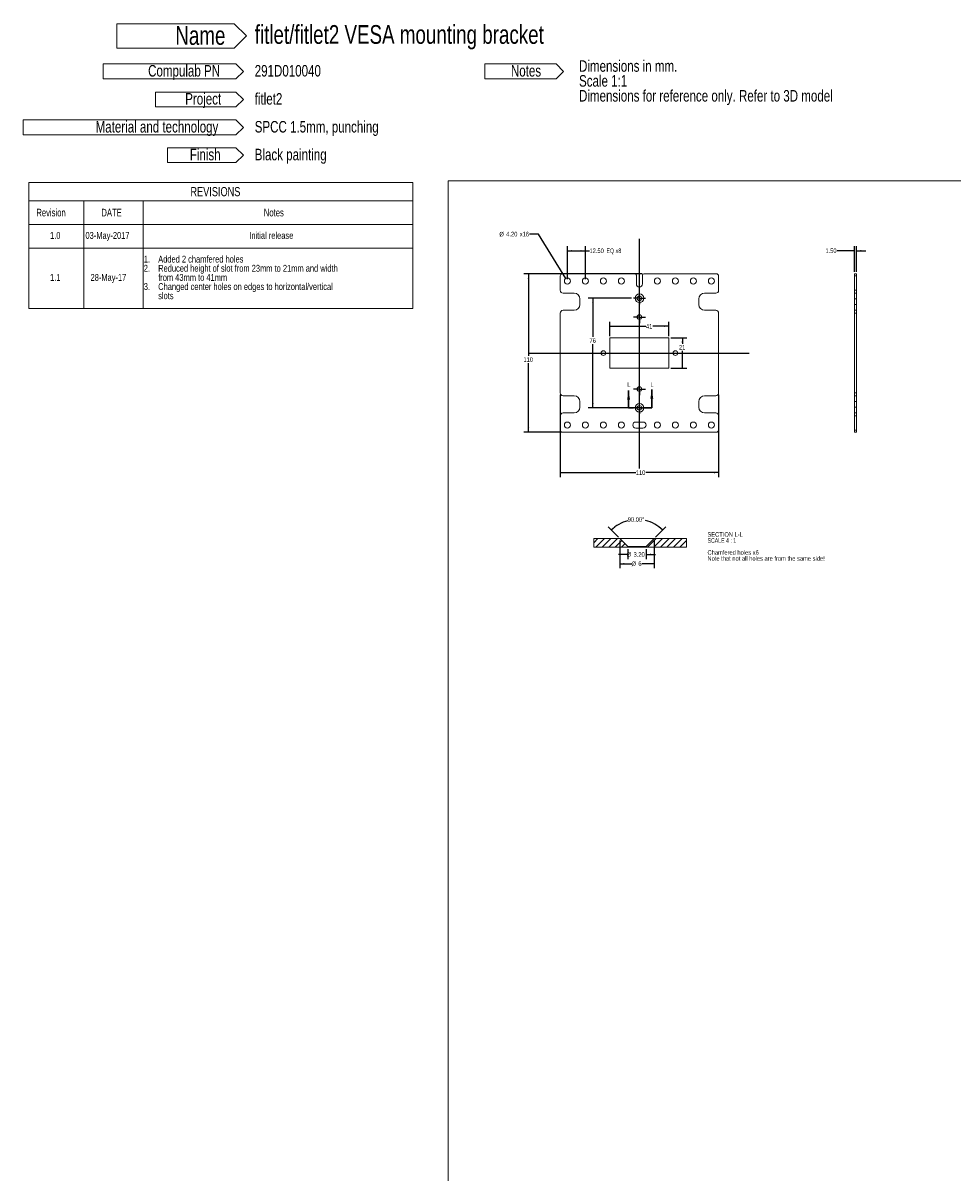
# Model space of a CAD drawing. Header units: millimetres. Extents: x 18 to 1161, y 25 to 831.
# Tile 1 of 2: x 18 to 664, y 25 to 829. Entities that reach past the tile are written whole.
import ezdxf

# ---------------------------------------------------------------- set-up
doc = ezdxf.new("R2010")
doc.units = ezdxf.units.MM
doc.linetypes.add('PHANTOM', pattern=[12.7, 6.35, -1.27, 1.27, -1.27, 1.27, -1.27])
doc.layers.add('DIM', color=1, linetype='Continuous')
doc.styles.add('SLDTEXTSTYLE0', font='TXT', dxfattribs={"width": 0.75})
doc.styles.add('SLDTEXTSTYLE1', font='TXT', dxfattribs={"width": 0.7})
doc.styles.add('SLDTEXTSTYLE2', font='TXT', dxfattribs={"width": 0.681818})
doc.dimstyles.new('SLDDIMSTYLE0', dxfattribs={"dimtxt": 3.175, "dimasz": 3.302, "dimexe": 0, "dimexo": 0.0625, "dimgap": 0.79375, "dimtad": 0, "dimtih": 1, "dimtoh": 1, "dimrnd": 1e-09, "dimzin": 4, "dimdsep": 46, "dimtxsty": 'SLDTEXTSTYLE0', "dimsah": 1, "dimcen": 0, "dimadec": 0, "dimazin": 1, "dimtfac": 1, "dimtofl": 0, "dimtmove": 0, "dimatfit": 3, "dimfxl": 1, "dimfrac": 2, "dimtolj": 1, "dimtzin": 12, "dimarcsym": 0})
doc.dimstyles.new('SLDDIMSTYLE1', dxfattribs={"dimtxt": 3.175, "dimasz": 3.302, "dimexe": 0, "dimexo": 0.0625, "dimgap": 0.79375, "dimtad": 0, "dimtih": 1, "dimtoh": 1, "dimrnd": 1e-09, "dimzin": 12, "dimdsep": 46, "dimtxsty": 'SLDTEXTSTYLE0', "dimsah": 1, "dimcen": 0.09, "dimadec": 0, "dimazin": 3, "dimtfac": 1, "dimtofl": 0, "dimtmove": 0, "dimatfit": 3, "dimfxl": 1, "dimfrac": 2, "dimtolj": 1, "dimtzin": 12, "dimarcsym": 0})
doc.dimstyles.new('SLDDIMSTYLE2', dxfattribs={"dimtxt": 3.175, "dimasz": 3.302, "dimexe": 0, "dimexo": 0.0625, "dimgap": 0.79375, "dimtad": 0, "dimtih": 1, "dimtoh": 1, "dimrnd": 1e-09, "dimzin": 4, "dimdsep": 46, "dimtxsty": 'SLDTEXTSTYLE0', "dimsah": 1, "dimcen": 0.09, "dimadec": 0, "dimazin": 1, "dimtfac": 1, "dimtofl": 0, "dimtmove": 0, "dimatfit": 3, "dimfxl": 1, "dimfrac": 2, "dimtolj": 1, "dimtzin": 12, "dimarcsym": 0})
doc.dimstyles.new('SLDDIMSTYLE3', dxfattribs={"dimtxt": 3.175, "dimasz": 3.302, "dimexe": 0, "dimexo": 0.0625, "dimgap": 0.79375, "dimtad": 0, "dimtih": 1, "dimtoh": 1, "dimrnd": 1e-09, "dimzin": 4, "dimdsep": 46, "dimtxsty": 'SLDTEXTSTYLE0', "dimsah": 1, "dimcen": 0.09, "dimadec": 0, "dimazin": 1, "dimtfac": 1, "dimtmove": 0, "dimatfit": 0, "dimfxl": 1, "dimfrac": 2, "dimtolj": 1, "dimtzin": 12, "dimarcsym": 0})
doc.dimstyles.new('SLDDIMSTYLE4', dxfattribs={"dimtxt": 3.175, "dimasz": 3.302, "dimexe": 0, "dimexo": 0.0625, "dimgap": 0.79375, "dimtad": 0, "dimtih": 1, "dimtoh": 1, "dimdec": 4, "dimlfac": 0.25, "dimzin": 4, "dimdsep": 46, "dimtxsty": 'SLDTEXTSTYLE0', "dimsah": 1, "dimcen": 0.09, "dimazin": 1, "dimtfac": 1, "dimtofl": 0, "dimtmove": 0, "dimatfit": 3, "dimfxl": 1, "dimfrac": 2, "dimtolj": 1, "dimtzin": 12, "dimarcsym": 0})
doc.dimstyles.new('SLDDIMSTYLE5', dxfattribs={"dimtxt": 3.175, "dimasz": 3.302, "dimexe": 0, "dimexo": 0.0625, "dimgap": 0.79375, "dimtad": 0, "dimtih": 1, "dimtoh": 1, "dimlfac": 0.25, "dimrnd": 1e-09, "dimzin": 4, "dimdsep": 46, "dimtxsty": 'SLDTEXTSTYLE0', "dimsah": 1, "dimcen": 0.09, "dimadec": 0, "dimazin": 1, "dimtfac": 1, "dimtmove": 0, "dimatfit": 0, "dimfxl": 1, "dimfrac": 2, "dimtolj": 1, "dimtzin": 12, "dimarcsym": 0})
doc.dimstyles.new('SLDDIMSTYLE6', dxfattribs={"dimtxt": 3.175, "dimasz": 3.302, "dimexe": 0, "dimexo": 0.0625, "dimgap": 0.79375, "dimtad": 0, "dimtih": 1, "dimtoh": 1, "dimlfac": 0.25, "dimrnd": 1e-09, "dimzin": 12, "dimdsep": 46, "dimtxsty": 'SLDTEXTSTYLE0', "dimsah": 1, "dimcen": 0.09, "dimadec": 0, "dimazin": 3, "dimtfac": 1, "dimtofl": 0, "dimtmove": 0, "dimatfit": 3, "dimfxl": 1, "dimfrac": 2, "dimtolj": 1, "dimtzin": 12, "dimarcsym": 0})

# ---------------------------------------------------------------- blocks, each defined once
blk = doc.blocks.new('SW_NOTE_0')
at = {"color": 0, "linetype": 'Continuous', "lineweight": 0, "char_height": 8, "attachment_point": 1, "style": 'SLDTEXTSTYLE0'}
for s, insert in [('Dimensions in mm.', (0, 10.31)), ('Scale 1:1', (0, -0.03)), ('Dimensions for reference only. Refer to 3D model', (0, -10.38))]:
    blk.add_mtext(s, dxfattribs=dict(at, insert=insert))
blk = doc.blocks.new('SW_NOTE_1')
at = {"color": 0, "linetype": 'Continuous', "lineweight": 0}
for p, q in [((-10.06, 0.63), (-10.06, 11.06)), ((-10.06, 11.06), (82.05, 11.06)), ((82.05, 11.06), (87.27, 5.85)), ((82.05, 0.63), (-10.06, 0.63)), ((87.27, 5.85), (82.05, 0.63))]:
    blk.add_line(p, q, dxfattribs=at)
at = {"color": 0, "linetype": 'Continuous', "lineweight": 0, "insert": (71, 10.31), "char_height": 8, "attachment_point": 3, "style": 'SLDTEXTSTYLE0'}
blk.add_mtext('Compulab PN', dxfattribs=at)
blk = doc.blocks.new('SW_NOTE_2')
at = {"color": 0, "linetype": 'Continuous', "lineweight": 0}
for p, q in [((-10.01, 0.63), (-10.01, 11.06)), ((-10.01, 11.06), (137.76, 11.06)), ((137.76, 11.06), (142.98, 5.84)), ((137.76, 0.63), (-10.01, 0.63)), ((142.98, 5.84), (137.76, 0.63))]:
    blk.add_line(p, q, dxfattribs=at)
at = {"color": 0, "linetype": 'Continuous', "lineweight": 0, "insert": (125.5, 10.31), "char_height": 8, "attachment_point": 3, "style": 'SLDTEXTSTYLE0'}
blk.add_mtext('Material and technology', dxfattribs=at)
blk = doc.blocks.new('SW_NOTE_3')
at = {"color": 0, "linetype": 'Continuous', "lineweight": 0}
for p, q in [((-10.01, 0.71), (-10.01, 11.03)), ((-10.01, 11.03), (37.65, 11.03)), ((37.65, 11.03), (42.81, 5.87)), ((37.65, 0.71), (-10.01, 0.71)), ((42.81, 5.87), (37.65, 0.71))]:
    blk.add_line(p, q, dxfattribs=at)
at = {"color": 0, "linetype": 'Continuous', "lineweight": 0, "insert": (27, 10.31), "char_height": 8, "attachment_point": 3, "style": 'SLDTEXTSTYLE0'}
blk.add_mtext('Finish', dxfattribs=at)
blk = doc.blocks.new('SW_NOTE_4')
at = {"color": 0, "linetype": 'Continuous', "lineweight": 0}
for p, q in [((-10.11, 0.67), (-10.11, 10.99)), ((-10.11, 10.99), (45.79, 10.99)), ((45.79, 10.99), (50.95, 5.83)), ((45.79, 0.67), (-10.11, 0.67)), ((50.95, 5.83), (45.79, 0.67))]:
    blk.add_line(p, q, dxfattribs=at)
at = {"color": 0, "linetype": 'Continuous', "lineweight": 0, "insert": (35.5, 10.31), "char_height": 8, "attachment_point": 3, "style": 'SLDTEXTSTYLE0'}
blk.add_mtext('Project', dxfattribs=at)
blk = doc.blocks.new('SW_NOTE_5')
at = {"color": 0, "linetype": 'Continuous', "lineweight": 0}
for p, q in [((-10.09, 0.63), (-10.09, 11.06)), ((-10.09, 11.06), (39.44, 11.06)), ((39.44, 11.06), (44.65, 5.85)), ((39.44, 0.63), (-10.09, 0.63)), ((44.65, 5.85), (39.44, 0.63))]:
    blk.add_line(p, q, dxfattribs=at)
at = {"color": 0, "linetype": 'Continuous', "lineweight": 0, "insert": (29, 10.31), "char_height": 8, "attachment_point": 3, "style": 'SLDTEXTSTYLE0'}
blk.add_mtext('Notes', dxfattribs=at)
blk = doc.blocks.new('SW_NOTE_8')
at = {"color": 0, "linetype": 'Continuous', "lineweight": 0}
for p, q in [((-24.91, 1.51), (-24.91, 18.3)), ((-24.91, 18.3), (56.55, 18.3)), ((56.55, 18.3), (64.95, 9.91)), ((64.95, 9.91), (56.55, 1.51)), ((56.55, 1.51), (-24.91, 1.51))]:
    blk.add_line(p, q, dxfattribs=at)
at = {"color": 0, "linetype": 'Continuous', "lineweight": 0, "insert": (50.38, 16.76), "char_height": 13, "attachment_point": 3, "style": 'SLDTEXTSTYLE0'}
blk.add_mtext('Name', dxfattribs=at)
blk = doc.blocks.new('SW_TABLEANNOTATION_0')
at = {"color": 0, "linetype": 'Continuous', "lineweight": 0}
for p, q in [((0, 0), (0, -87.41)), ((266.48, 0), (0, 0)), ((266.48, -87.41), (266.48, 0)), ((0, -12.66), (266.48, -12.66)), ((38.2, -12.66), (38.2, -29.11)), ((79.29, -12.66), (79.29, -29.11)), ((0, -29.11), (266.48, -29.11)), ((38.2, -29.11), (38.2, -87.41)), ((79.29, -29.11), (79.29, -87.41)), ((0, -45.56), (266.48, -45.56)), ((0, -87.41), (266.48, -87.41))]:
    blk.add_line(p, q, dxfattribs=at)
at = {"color": 0, "linetype": 'Continuous', "lineweight": 0, "attachment_point": 1, "style": 'SLDTEXTSTYLE0'}
for s, insert, char_height in [('REVISIONS', (112.17, -3.17), 6.35), ('Revision', (5.2, -18.25), 5.292), ('DATE', (50.35, -18.25), 5.292), ('Notes', (163.14, -18.25), 5.292), ('1.0', (14.7, -34.37), 4.763), ('03-May-2017', (39.29, -34.37), 4.7625), ('Initial release', (153.02, -34.37), 4.7625), ('1.', (79.79, -50.82), 4.763), ('Added 2 chamfered holes', (89.79, -50.82), 4.7625), ('1.1', (14.7, -63.52), 4.763), ('28-May-17', (42.81, -63.52), 4.763), ('2.', (79.79, -57.17), 4.763), ('from 43mm to 41mm', (89.79, -63.52), 4.7625), ('Reduced height of slot from 23mm to 21mm and width', (89.79, -57.17), 4.7625), ('3.', (79.79, -69.87), 4.763), ('Changed center holes on edges to horizontal/vertical', (89.79, -69.87), 4.7625), ('slots', (89.79, -76.22), 4.763)]:
    blk.add_mtext(s, dxfattribs=dict(at, insert=insert, char_height=char_height))
blk = doc.blocks.new('_D')
at = {"layer": 'DIM'}
for p, q in [((376.09, 682.51), (369.74, 682.51)), ((394.97, 651.72), (376.09, 682.51))]:
    blk.add_line(p, q, dxfattribs=at)
blk.add_solid([(394.97, 651.72), (393.68, 654.8), (392.81, 654.27)], dxfattribs=at)
at = {"layer": 'DIM', "char_height": 3.175, "attachment_point": 1, "style": 'SLDTEXTSTYLE0'}
for s, insert in [('%%c', (348.84, 684.05)), ('4.20', (353.63, 684.1)), ('x16', (363.03, 684.1))]:
    blk.add_mtext(s, dxfattribs=dict(at, insert=insert))
blk = doc.blocks.new('_D_1')
at = {"layer": 'DIM'}
for p, q in [((391.07, 570.96), (391.07, 513.76)), ((501.07, 570.96), (501.07, 513.76)), ((391.07, 516.93), (443.55, 516.93)), ((501.07, 516.93), (450.59, 516.93))]:
    blk.add_line(p, q, dxfattribs=at)
for points in [[(391.07, 516.93), (394.37, 516.43), (394.37, 517.44)], [(501.07, 516.93), (497.77, 517.44), (497.77, 516.43)]]:
    blk.add_solid(points, dxfattribs=at)
at = {"layer": 'DIM', "insert": (443.55, 518.51), "char_height": 3.175, "attachment_point": 1, "style": 'SLDTEXTSTYLE0'}
blk.add_mtext('110', dxfattribs=at)
blk = doc.blocks.new('_D_2')
at = {"layer": 'DIM'}
for p, q in [((447.9, 654.93), (365.89, 654.93)), ((369.07, 654.93), (369.07, 597.94)), ((369.07, 544.93), (369.07, 592.9)), ((391.3, 544.93), (365.89, 544.93))]:
    blk.add_line(p, q, dxfattribs=at)
for points in [[(369.07, 654.93), (368.56, 651.63), (369.58, 651.63)], [(369.07, 544.93), (369.58, 548.24), (368.56, 548.24)]]:
    blk.add_solid(points, dxfattribs=at)
at = {"layer": 'DIM', "insert": (365.55, 596.99), "char_height": 3.175, "attachment_point": 1, "style": 'SLDTEXTSTYLE0'}
blk.add_mtext('110', dxfattribs=at)
blk = doc.blocks.new('_D_3')
at = {"layer": 'DIM'}
for p, q in [((440.66, 637.93), (410.57, 637.93)), ((413.75, 637.93), (413.75, 611.12)), ((413.75, 561.93), (413.75, 606.08)), ((440.66, 561.93), (410.57, 561.93))]:
    blk.add_line(p, q, dxfattribs=at)
for points in [[(413.75, 637.93), (413.24, 634.63), (414.26, 634.63)], [(413.75, 561.93), (414.26, 565.24), (413.24, 565.24)]]:
    blk.add_solid(points, dxfattribs=at)
at = {"layer": 'DIM', "insert": (411.4, 610.17), "char_height": 3.175, "attachment_point": 1, "style": 'SLDTEXTSTYLE0'}
blk.add_mtext('76', dxfattribs=at)
blk = doc.blocks.new('_D_4')
at = {"layer": 'DIM'}
for p, q in [((425.57, 611.7), (425.57, 621.72)), ((466.57, 611.7), (466.57, 621.72)), ((425.57, 618.54), (450.65, 618.54)), ((466.57, 618.54), (455.34, 618.54))]:
    blk.add_line(p, q, dxfattribs=at)
for points in [[(425.57, 618.54), (428.87, 618.04), (428.87, 619.05)], [(466.57, 618.54), (463.27, 619.05), (463.27, 618.04)]]:
    blk.add_solid(points, dxfattribs=at)
at = {"layer": 'DIM', "insert": (450.65, 620.12), "char_height": 3.175, "attachment_point": 1, "style": 'SLDTEXTSTYLE0'}
blk.add_mtext('41', dxfattribs=at)
blk = doc.blocks.new('_D_5')
at = {"layer": 'DIM'}
for p, q in [((467.84, 610.43), (479.07, 610.43)), ((475.89, 610.43), (475.89, 606.43)), ((475.89, 589.43), (475.89, 601.39)), ((467.84, 589.43), (479.07, 589.43))]:
    blk.add_line(p, q, dxfattribs=at)
for points in [[(475.89, 610.43), (475.38, 607.13), (476.4, 607.13)], [(475.89, 589.43), (476.4, 592.74), (475.38, 592.74)]]:
    blk.add_solid(points, dxfattribs=at)
at = {"layer": 'DIM', "insert": (473.55, 605.49), "char_height": 3.175, "attachment_point": 1, "style": 'SLDTEXTSTYLE0'}
blk.add_mtext('21', dxfattribs=at)
blk = doc.blocks.new('_D_6')
at = {"layer": 'DIM'}
for p, q in [((396.07, 651.2), (396.07, 674.11)), ((396.07, 670.93), (408.57, 670.93)), ((408.57, 651.2), (408.57, 674.11)), ((408.57, 670.93), (411.41, 670.93))]:
    blk.add_line(p, q, dxfattribs=at)
for points in [[(396.07, 670.93), (399.37, 670.43), (399.37, 671.44)], [(408.57, 670.93), (405.27, 671.44), (405.27, 670.43)]]:
    blk.add_solid(points, dxfattribs=at)
at = {"layer": 'DIM', "char_height": 3.175, "attachment_point": 1}
for s, insert, style in [('12.50', (411.41, 672.51), 'SLDTEXTSTYLE0'), ('EQ x8', (423.16, 672.51), 'SLDTEXTSTYLE1')]:
    blk.add_mtext(s, dxfattribs=dict(at, insert=insert, style=style))
blk = doc.blocks.new('SW_CENTERMARKSYMBOL_0')
at = {"layer": 'DIM', "color": 0}
for p, q in [((-2.54, 0), (-4.14, 0)), ((0, 0), (-2.54, 0)), ((0, 2.54), (0, 4.14)), ((0, 0), (0, 2.54)), ((0, 0), (0, -2.54)), ((0, 0), (2.54, 0)), ((2.54, 0), (4.14, 0)), ((0, -2.54), (0, -4.14))]:
    blk.add_line(p, q, dxfattribs=at)
blk = doc.blocks.new('SW_CENTERMARKSYMBOL_1')
at = {"layer": 'DIM', "color": 0}
for p, q in [((-2.54, 0), (-4.14, 0)), ((0, 0), (-2.54, 0)), ((0, 2.54), (0, 4.14)), ((0, 0), (0, 2.54)), ((0, 0), (0, -2.54)), ((0, 0), (2.54, 0)), ((2.54, 0), (4.14, 0)), ((0, -2.54), (0, -4.14))]:
    blk.add_line(p, q, dxfattribs=at)
blk = doc.blocks.new('SW_CENTERMARKSYMBOL_2')
at = {"layer": 'DIM', "color": 0}
for p, q in [((-2.54, 0), (-4.14, 0)), ((0, 0), (-2.54, 0)), ((0, 2.54), (0, 4.14)), ((0, 0), (0, 2.54)), ((0, 0), (0, -2.54)), ((0, 0), (2.54, 0)), ((2.54, 0), (4.14, 0)), ((0, -2.54), (0, -4.14))]:
    blk.add_line(p, q, dxfattribs=at)
blk = doc.blocks.new('SW_CENTERMARKSYMBOL_3')
at = {"layer": 'DIM', "color": 0}
for p, q in [((-2.54, 0), (-4.14, 0)), ((0, 0), (-2.54, 0)), ((0, 2.54), (0, 4.14)), ((0, 0), (0, 2.54)), ((0, 0), (0, -2.54)), ((0, 0), (2.54, 0)), ((2.54, 0), (4.14, 0)), ((0, -2.54), (0, -4.14))]:
    blk.add_line(p, q, dxfattribs=at)
blk = doc.blocks.new('_D_7')
at = {"layer": 'DIM'}
for p, q in [((595.34, 670.93), (583.44, 670.93)), ((595.34, 656.2), (595.34, 674.11)), ((596.84, 656.2), (596.84, 674.11)), ((596.84, 670.93), (603.19, 670.93))]:
    blk.add_line(p, q, dxfattribs=at)
for points in [[(595.34, 670.93), (592.03, 671.44), (592.03, 670.43)], [(596.84, 670.93), (600.14, 670.43), (600.14, 671.44)]]:
    blk.add_solid(points, dxfattribs=at)
at = {"layer": 'DIM', "insert": (575.23, 672.51), "char_height": 3.175, "attachment_point": 1, "style": 'SLDTEXTSTYLE0'}
blk.add_mtext('1.50', dxfattribs=at)
blk = doc.blocks.new('_D_10')
at = {"layer": 'DIM'}
for p, q in [((431.51, 472.07), (424.34, 479.25)), ((457.31, 472.07), (464.49, 479.25))]:
    blk.add_line(p, q, dxfattribs=at)
for start, end in [(104.75668, 135), (45, 76.63747)]:
    blk.add_arc((444.41, 459.17), 25.22, start, end, dxfattribs=at)
for points in [[(426.58, 477), (429.4, 478.8), (428.73, 479.56)], [(462.24, 477), (460.09, 479.56), (459.42, 478.8)]]:
    blk.add_solid(points, dxfattribs=at)
at = {"layer": 'DIM', "insert": (437.99, 485.96), "char_height": 3.175, "attachment_point": 1, "style": 'SLDTEXTSTYLE0'}
blk.add_mtext('90.00°', dxfattribs=at)
blk = doc.blocks.new('_D_11')
at = {"layer": 'DIM'}
for p, q in [((438.01, 460.15), (431.66, 460.15)), ((438.01, 463.9), (438.01, 456.97)), ((450.81, 463.9), (450.81, 456.97)), ((450.81, 460.15), (457.16, 460.15))]:
    blk.add_line(p, q, dxfattribs=at)
for points in [[(438.01, 460.15), (434.71, 460.66), (434.71, 459.64)], [(450.81, 460.15), (454.11, 459.64), (454.11, 460.66)]]:
    blk.add_solid(points, dxfattribs=at)
at = {"layer": 'DIM', "char_height": 3.175, "attachment_point": 1, "style": 'SLDTEXTSTYLE0'}
for s, insert in [('%%c', (437.24, 461.69)), ('3.20', (442.03, 461.74))]:
    blk.add_mtext(s, dxfattribs=dict(at, insert=insert))
blk = doc.blocks.new('_D_12')
at = {"layer": 'DIM'}
for p, q in [((432.41, 469.9), (432.41, 450.52)), ((456.41, 469.9), (456.41, 450.52)), ((432.41, 453.7), (440.55, 453.7)), ((456.41, 453.7), (447.68, 453.7))]:
    blk.add_line(p, q, dxfattribs=at)
for points in [[(432.41, 453.7), (435.71, 453.19), (435.71, 454.21)], [(456.41, 453.7), (453.11, 454.21), (453.11, 453.19)]]:
    blk.add_solid(points, dxfattribs=at)
at = {"layer": 'DIM', "attachment_point": 1, "style": 'SLDTEXTSTYLE0'}
for s, insert, char_height in [('%%c', (440.55, 455.24), 3.175), ('6', (445.33, 455.29), 3.17)]:
    blk.add_mtext(s, dxfattribs=dict(at, insert=insert, char_height=char_height))
blk = doc.blocks.new('SW_NOTE_9')
at = {"layer": 'DIM', "color": 0, "char_height": 3.175, "attachment_point": 1}
for s, insert, style in [('SECTION L-L', (0, 4.09), 'SLDTEXTSTYLE0'), ('SCALE 4 : 1', (0, -0.08), 'SLDTEXTSTYLE2'), ('Chamfered holes x6', (0, -8.43), 'SLDTEXTSTYLE0'), ('Note that not all holes are from the same side!', (0, -12.61), 'SLDTEXTSTYLE0')]:
    blk.add_mtext(s, dxfattribs=dict(at, insert=insert, style=style))

msp = doc.modelspace()

# ---------------------------------------------------------------- hatches: boundary and pattern name
at = {"linetype": 'Continuous', "lineweight": 0}
h = msp.add_hatch(dxfattribs=at)
h.set_pattern_fill('ANSI31', style=0)
h.paths.add_polyline_path([(414.38606, 465.17053), (438.01035, 465.17053), (438.01035, 465.57053), (432.41035, 471.17053), (414.38606, 471.17053)], flags=0)
h = msp.add_hatch(dxfattribs=at)
h.set_pattern_fill('ANSI31', style=0)
h.paths.add_polyline_path([(450.81035, 465.17053), (478.85501, 465.17053), (478.85501, 471.17053), (456.41035, 471.17053), (450.81035, 465.57053)], flags=0)

# ---------------------------------------------------------------- linework, layer by layer
at = {"color": 7, "linetype": 'Continuous', "lineweight": 0}
for p, q in [((1144.10422, 719.56848), (313.34256, 719.56848)), ((313.34256, 719.56848), (313.34256, 25.35116))]:
    msp.add_line(p, q, dxfattribs=at)
at = {"color": 7, "linetype": 'Continuous', "lineweight": 15}
for p, q in [((391.06799, 643.48387), (391.06799, 653.43387)), ((442.96799, 654.93387), (392.56799, 654.93387)), ((443.96799, 653.93387), (443.96799, 647.93387)), ((448.16799, 647.93387), (448.16799, 653.93387)), ((499.56799, 654.93387), (449.16799, 654.93387)), ((501.06799, 653.43387), (501.06799, 643.48387)), ((595.33641, 654.93387), (596.83641, 654.93387)), ((595.33641, 653.43387), (595.33641, 654.93387)), ((596.83641, 653.43387), (595.33641, 653.43387)), ((595.33641, 653.43387), (595.33641, 643.48387)), ((596.83641, 654.93387), (596.83641, 653.43387)), ((596.83641, 653.43387), (596.83641, 643.48387)), ((595.33641, 643.48387), (596.83641, 643.48387)), ((595.33641, 643.48387), (595.33641, 641.48387)), ((596.83641, 643.48387), (596.83641, 641.48387)), ((400.76799, 641.48387), (393.06799, 641.48387)), ((404.76799, 633.63387), (404.76799, 637.48387)), ((487.36799, 637.48387), (487.36799, 633.63387)), ((499.06799, 641.48387), (491.36799, 641.48387)), ((596.83641, 641.48387), (595.33641, 641.48387)), ((595.33641, 641.48387), (595.33641, 637.48387)), ((596.83641, 637.48387), (595.33641, 637.48387)), ((595.33641, 637.48387), (595.33641, 633.63387)), ((596.83641, 641.48387), (596.83641, 637.48387)), ((596.83641, 637.48387), (596.83641, 633.63387)), ((391.06799, 572.23387), (391.06799, 627.63387)), ((393.06799, 629.63387), (400.76799, 629.63387)), ((491.36799, 629.63387), (499.06799, 629.63387)), ((501.06799, 627.63387), (501.06799, 572.23387)), ((596.83641, 633.63387), (595.33641, 633.63387)), ((595.33641, 633.63387), (595.33641, 629.63387)), ((596.83641, 629.63387), (595.33641, 629.63387)), ((595.33641, 629.63387), (595.33641, 627.63387)), ((596.83641, 627.63387), (595.33641, 627.63387)), ((595.33641, 627.63387), (595.33641, 572.23387)), ((596.83641, 633.63387), (596.83641, 629.63387)), ((596.83641, 629.63387), (596.83641, 627.63387)), ((596.83641, 627.63387), (596.83641, 572.23387)), ((466.56799, 610.43387), (425.56799, 610.43387)), ((425.56799, 610.43387), (425.56799, 589.43387)), ((466.56799, 589.43387), (466.56799, 610.43387)), ((425.56799, 589.43387), (466.56799, 589.43387)), ((595.33641, 572.23387), (595.33641, 570.23387)), ((596.83641, 572.23387), (595.33641, 572.23387)), ((596.83641, 572.23387), (596.83641, 570.23387)), ((400.76799, 570.23387), (393.06799, 570.23387)), ((404.76799, 562.38387), (404.76799, 566.23387)), ((487.36799, 566.23387), (487.36799, 562.38387)), ((499.06799, 570.23387), (491.36799, 570.23387)), ((596.83641, 570.23387), (595.33641, 570.23387)), ((595.33641, 570.23387), (595.33641, 566.23387)), ((596.83641, 566.23387), (595.33641, 566.23387)), ((595.33641, 566.23387), (595.33641, 562.38387)), ((596.83641, 570.23387), (596.83641, 566.23387)), ((596.83641, 566.23387), (596.83641, 562.38387)), ((391.06799, 546.43387), (391.06799, 556.38387)), ((393.06799, 558.38387), (400.76799, 558.38387)), ((491.36799, 558.38387), (499.06799, 558.38387)), ((501.06799, 556.38387), (501.06799, 546.43387)), ((596.83641, 562.38387), (595.33641, 562.38387)), ((595.33641, 562.38387), (595.33641, 558.38387)), ((595.33641, 558.38387), (595.33641, 556.38387)), ((596.83641, 558.38387), (595.33641, 558.38387)), ((596.83641, 556.38387), (595.33641, 556.38387)), ((595.33641, 556.38387), (595.33641, 546.43387)), ((596.83641, 562.38387), (596.83641, 558.38387)), ((596.83641, 558.38387), (596.83641, 556.38387)), ((596.83641, 556.38387), (596.83641, 546.43387)), ((448.56799, 552.03387), (443.56799, 552.03387)), ((443.56799, 547.83387), (448.56799, 547.83387)), ((595.33641, 546.43387), (596.83641, 546.43387)), ((595.33641, 546.43387), (595.33641, 544.93387)), ((596.83641, 546.43387), (596.83641, 544.93387)), ((499.56799, 544.93387), (392.56799, 544.93387)), ((596.83641, 544.93387), (595.33641, 544.93387)), ((432.41035, 471.17053), (414.38606, 471.17053)), ((414.38606, 471.17053), (414.38606, 465.17053)), ((432.41035, 471.17053), (438.01035, 465.57053)), ((456.41035, 471.17053), (432.41035, 471.17053)), ((450.81035, 465.57053), (456.41035, 471.17053)), ((478.85501, 471.17053), (456.41035, 471.17053)), ((478.85501, 471.17053), (478.85501, 465.17053)), ((438.01035, 465.17053), (414.38606, 465.17053)), ((450.81035, 465.57053), (438.01035, 465.57053)), ((438.01035, 465.57053), (438.01035, 465.17053)), ((450.81035, 465.17053), (438.01035, 465.17053)), ((450.81035, 465.17053), (450.81035, 465.57053)), ((478.85501, 465.17053), (450.81035, 465.17053))]:
    msp.add_line(p, q, dxfattribs=at)
at = {"color": 7, "linetype": 'Continuous', "lineweight": 30}
for p, q in [((438.56192, 561.93387), (438.56192, 573.88401)), ((454.67915, 561.93387), (454.67915, 574.63387))]:
    msp.add_line(p, q, dxfattribs=at)
at = {"color": 7, "linetype": 'PHANTOM', "lineweight": 30}
msp.add_line((454.67915, 561.93387), (438.56192, 561.93387), dxfattribs=at)
at = {"color": 7, "linetype": 'Continuous', "lineweight": 15}
for centre, radius in [((396.06799, 649.93387), 2.1), ((408.56799, 649.93387), 2.1), ((421.06799, 649.93387), 2.1), ((433.56799, 649.93387), 2.1), ((458.56799, 649.93387), 2.1), ((471.06799, 649.93387), 2.1), ((483.56799, 649.93387), 2.1), ((496.06799, 649.93387), 2.1), ((446.06799, 637.93387), 3), ((446.06799, 637.93387), 1.6), ((446.06799, 624.93387), 1.6), ((421.06799, 599.93387), 1.6), ((471.06799, 599.93387), 1.6), ((446.06799, 574.93387), 1.6), ((446.06799, 561.93387), 3), ((446.06799, 561.93387), 1.6), ((396.06799, 549.93387), 2.1), ((408.56799, 549.93387), 2.1), ((421.06799, 549.93387), 2.1), ((433.56799, 549.93387), 2.1), ((458.56799, 549.93387), 2.1), ((471.06799, 549.93387), 2.1), ((483.56799, 549.93387), 2.1), ((496.06799, 549.93387), 2.1)]:
    msp.add_circle(centre, radius, dxfattribs=at)
for centre, radius, start, end in [((392.56799, 653.43387), 1.5, 90, 180), ((442.96799, 653.93387), 1, 0, 90), ((449.16799, 653.93387), 1, 90, 180), ((499.56799, 653.43387), 1.5, 0, 90), ((393.06799, 643.48387), 2, 180, 270), ((446.06799, 647.93387), 2.1, 180, 0), ((499.06799, 643.48387), 2, 270, 0), ((400.76799, 637.48387), 4, 0, 90), ((491.36799, 637.48387), 4, 90, 180), ((393.06799, 627.63387), 2, 90, 180), ((400.76799, 633.63387), 4, 270, 0), ((491.36799, 633.63387), 4, 180, 270), ((499.06799, 627.63387), 2, 360, 90), ((393.06799, 572.23387), 2, 180, 270), ((499.06799, 572.23387), 2, 270, 0), ((400.76799, 566.23387), 4, 360, 90), ((491.36799, 566.23387), 4, 90, 180), ((393.06799, 556.38387), 2, 90, 180), ((400.76799, 562.38387), 4, 270, 0), ((491.36799, 562.38387), 4, 180, 270), ((499.06799, 556.38387), 2, 0, 90), ((392.56799, 546.43387), 1.5, 180, 270), ((443.56799, 549.93387), 2.1, 90, 270), ((448.56799, 549.93387), 2.1, 270, 90), ((499.56799, 546.43387), 1.5, 270, 0)]:
    msp.add_arc(centre, radius, start, end, dxfattribs=at)
at = {"color": 7, "linetype": 'Continuous', "lineweight": 30}
for points in [[(438.56192, 573.88401), (437.54592, 567.53401), (439.57792, 567.53401)], [(454.67915, 574.63387), (453.66315, 568.28387), (455.69515, 568.28387)]]:
    msp.add_solid(points, dxfattribs=at)
at = {"layer": 'DIM'}
for p, q in [((446.06799, 519.8889), (446.06799, 679.24884)), ((369.56123, 599.93387), (522.34221, 599.93387))]:
    msp.add_line(p, q, dxfattribs=at)

# ---------------------------------------------------------------- block references
at = {"color": 7, "linetype": 'Continuous', "lineweight": 0}
for name, p in [('SW_NOTE_8', (108.27501, 810.1173)), ('SW_NOTE_0', (404.17616, 792.87331)), ('SW_NOTE_1', (83.92859, 789.55365)), ('SW_NOTE_5', (348.82801, 789.55365)), ('SW_NOTE_4', (120.19526, 770.08591)), ('SW_NOTE_2', (28.21748, 750.69671)), ('SW_NOTE_3', (128.3286, 731.40832)), ('SW_TABLEANNOTATION_0', (22.18381, 718.32986))]:
    msp.add_blockref(name, p, dxfattribs=at)
at = {"layer": 'DIM'}
for name, p in [('SW_CENTERMARKSYMBOL_1', (446.06799, 637.93387)), ('SW_CENTERMARKSYMBOL_2', (446.06799, 624.93387)), ('SW_CENTERMARKSYMBOL_3', (446.06799, 574.93387)), ('SW_CENTERMARKSYMBOL_0', (446.06799, 561.93387)), ('SW_NOTE_9', (493.33888, 471.54341))]:
    msp.add_blockref(name, p, dxfattribs=at)

# ---------------------------------------------------------------- texts
at = {"color": 7, "linetype": 'Continuous', "lineweight": 0, "attachment_point": 1, "style": 'SLDTEXTSTYLE0'}
for s, insert, char_height in [('fitlet/fitlet2 VESA mounting bracket', (178.99017, 827.57463), 13), ('291D010040', (178.99017, 799.8662), 8), ('fitlet2', (178.99017, 780.39845), 8), ('SPCC 1.5mm, punching', (178.99017, 761.00925), 8), ('Black painting', (178.99017, 741.72087), 8)]:
    msp.add_mtext(s, dxfattribs=dict(at, insert=insert, char_height=char_height))
at = {"color": 7, "linetype": 'Continuous', "char_height": 3.175, "attachment_point": 1, "style": 'SLDTEXTSTYLE0'}
for insert in [(437.58172, 579.71541), (453.69896, 579.71541)]:
    msp.add_mtext('L', dxfattribs=dict(at, insert=insert))

# ---------------------------------------------------------------- dimensions: what is measured, and where the dimension line sits
at = {"layer": 'DIM'}
dim = msp.add_diameter_dim_2p(p1=(397.16596, 648.14377), p2=(394.97002, 651.72397), text='<> x16', dimstyle='SLDDIMSTYLE0', dxfattribs=at)
dim.commit()
dim.dimension.update_dxf_attribs({"geometry": '_D', "text_midpoint": (359.28908, 682.50927), "dimtype": 163})
for base, p1, p2, text, dimstyle, picture, middle in [((408.56799, 670.93387), (396.06799, 649.93387), (408.56799, 649.93387), '<> EQ x8', 'SLDDIMSTYLE2', '_D_6', (423.0341, 670.93387)), ((456.41035, 453.69761), (432.41035, 471.17053), (456.41035, 471.17053), '%%c<>', 'SLDDIMSTYLE6', '_D_12', (444.11277, 453.69761)), ((450.81035, 460.14723), (438.01035, 465.17053), (450.81035, 465.17053), '%%c<>', 'SLDDIMSTYLE5', '_D_11', (443.73867, 460.14723))]:
    dim = msp.add_linear_dim(base=base, p1=p1, p2=p2, text=text, dimstyle=dimstyle, dxfattribs=at)
    dim.commit()
    dim.dimension.update_dxf_attribs({"geometry": picture, "text_midpoint": middle, "dimtype": 160})
for base, p1, p2, dimstyle, picture, middle in [((596.83641, 670.93387), (595.33641, 654.93387), (596.83641, 654.93387), 'SLDDIMSTYLE3', '_D_7', (579.33641, 670.93387)), ((425.56799, 618.54401), (466.56799, 610.43387), (425.56799, 610.43387), 'SLDDIMSTYLE1', '_D_4', (452.99424, 618.54401)), ((501.06799, 516.93387), (391.06799, 572.23387), (501.06799, 572.23387), 'SLDDIMSTYLE1', '_D_1', (447.06695, 516.93387))]:
    dim = msp.add_linear_dim(base=base, p1=p1, p2=p2, dimstyle=dimstyle, dxfattribs=at)
    dim.commit()
    dim.dimension.update_dxf_attribs({"geometry": picture, "text_midpoint": middle, "dimtype": 160})
for base, p1, p2, picture, middle in [((369.06799, 544.93387), (449.16799, 654.93387), (392.56799, 544.93387), '_D_2', (369.06799, 595.41808)), ((413.7497, 561.93387), (441.92799, 637.93387), (441.92799, 561.93387), '_D_3', (413.7497, 608.59863)), ((475.89136, 610.43387), (466.56799, 589.43387), (466.56799, 610.43387), '_D_5', (475.89136, 603.91295))]:
    dim = msp.add_linear_dim(base=base, p1=p1, p2=p2, angle=90, dimstyle='SLDDIMSTYLE1', dxfattribs=at)
    dim.commit()
    dim.dimension.update_dxf_attribs({"geometry": picture, "text_midpoint": middle, "dimtype": 160})
dim = msp.add_angular_dim_2l(base=(456.70463, 481.18546), line1=((450.81035, 465.57053), (456.41035, 471.17053)), line2=((432.41035, 471.17053), (438.01035, 465.57053)), dimstyle='SLDDIMSTYLE4', dxfattribs=at)
dim.commit()
dim.dimension.update_dxf_attribs({"geometry": '_D_10', "text_midpoint": (444.11277, 484.38398), "dimtype": 162})

doc.saveas('drawing.dxf')
